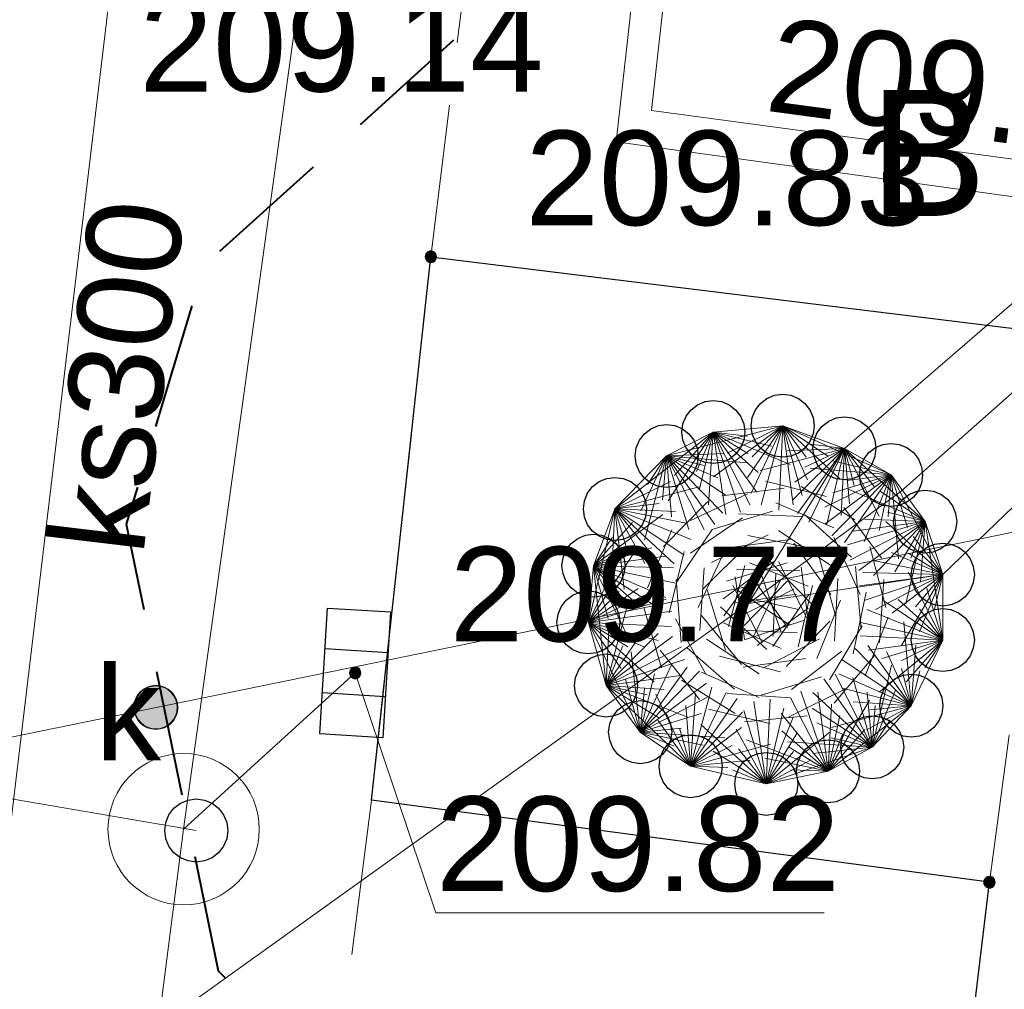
# Model space of a CAD drawing. Header units: metres. Extents: x 7419414 to 7419803, y 5549484 to 5549731.
# Tile 56 of 102: x 7419586 to 7419594, y 5549562 to 5549570. Entities that reach past the tile are written whole.
import ezdxf
from ezdxf.enums import TextEntityAlignment as Align

# ---------------------------------------------------------------- set-up
doc = ezdxf.new("R2010")
doc.units = ezdxf.units.M
doc.header["$MEASUREMENT"] = 0
doc.layers.get('0').update_dxf_attribs({"color": 250})
for name, color, linetype, lineweight in [('EGUG_O', 96, 'Continuous', 13), ('GUPPRZ_O', 7, 'Continuous', 13), ('LINIE ROZGRANICZAJĄCE MPZP', 212, 'Continuous', 0), ('OTKC', 7, 'Continuous', 13), ('OTKJ', 7, 'Continuous', 13), ('OTKK', 7, 'Continuous', 30), ('OTRS_O', 7, 'Continuous', 13), ('SUCP', 212, 'Continuous', 13), ('SUEP', 1, 'Continuous', 13), ('SUKP', 36, 'Continuous', 13), ('SUKP_O', 36, 'Continuous', 13), ('SUPK', 7, 'Continuous', 13), ('SUPP', 7, 'Continuous', 13), ('SUPW_O', 7, 'Continuous', 13), ('sutp', 250, 'Continuous', 0)]:
    doc.layers.add(name, color=color, linetype=linetype, lineweight=lineweight)
doc.styles.add('Arial', font='arial.ttf')

msp = doc.modelspace()

# ---------------------------------------------------------------- hatches: boundary and pattern name
at = {"linetype": 'Continuous'}
for points in [[(7419589.25, 5549567.725), (7419589.2384, 5549567.7265), (7419589.2275, 5549567.731), (7419589.2182, 5549567.7382), (7419589.211, 5549567.7475), (7419589.2065, 5549567.7584), (7419589.205, 5549567.77), (7419589.2065, 5549567.7816), (7419589.211, 5549567.7925), (7419589.2182, 5549567.8018), (7419589.2275, 5549567.809), (7419589.2384, 5549567.8135), (7419589.25, 5549567.815), (7419589.2616, 5549567.8135), (7419589.2725, 5549567.809), (7419589.2818, 5549567.8018), (7419589.289, 5549567.7925), (7419589.2935, 5549567.7816), (7419589.295, 5549567.77), (7419589.2935, 5549567.7584), (7419589.289, 5549567.7475), (7419589.2818, 5549567.7382), (7419589.2725, 5549567.731), (7419589.2616, 5549567.7265)], [(7419588.65, 5549564.425), (7419588.6384, 5549564.4265), (7419588.6275, 5549564.431), (7419588.6182, 5549564.4382), (7419588.611, 5549564.4475), (7419588.6065, 5549564.4584), (7419588.605, 5549564.47), (7419588.6065, 5549564.4816), (7419588.611, 5549564.4925), (7419588.6182, 5549564.5018), (7419588.6275, 5549564.509), (7419588.6384, 5549564.5135), (7419588.65, 5549564.515), (7419588.6616, 5549564.5135), (7419588.6725, 5549564.509), (7419588.6818, 5549564.5018), (7419588.689, 5549564.4925), (7419588.6935, 5549564.4816), (7419588.695, 5549564.47), (7419588.6935, 5549564.4584), (7419588.689, 5549564.4475), (7419588.6818, 5549564.4382), (7419588.6725, 5549564.431), (7419588.6616, 5549564.4265)], [(7419593.68, 5549562.765), (7419593.6684, 5549562.7665), (7419593.6575, 5549562.771), (7419593.6482, 5549562.7782), (7419593.641, 5549562.7875), (7419593.6365, 5549562.7984), (7419593.635, 5549562.81), (7419593.6365, 5549562.8216), (7419593.641, 5549562.8325), (7419593.6482, 5549562.8418), (7419593.6575, 5549562.849), (7419593.6684, 5549562.8535), (7419593.68, 5549562.855), (7419593.6916, 5549562.8535), (7419593.7025, 5549562.849), (7419593.7118, 5549562.8418), (7419593.719, 5549562.8325), (7419593.7235, 5549562.8216), (7419593.725, 5549562.81), (7419593.7235, 5549562.7984), (7419593.719, 5549562.7875), (7419593.7118, 5549562.7782), (7419593.7025, 5549562.771), (7419593.6916, 5549562.7665)]]:
    msp.add_hatch(color=0, dxfattribs=at).paths.add_polyline_path(points)
at = {"layer": 'LINIE ROZGRANICZAJĄCE MPZP', "linetype": 'Continuous', "lineweight": 0}
h = msp.add_hatch(color=30, dxfattribs=at)
edge = h.paths.add_edge_path()
edge.add_arc((7419587.0694, 5549564.1965), 0.17, 0, 360)

# ---------------------------------------------------------------- linework, layer by layer
at = {"color": 0, "linetype": 'Continuous'}
for p, q in [((7419588.9104, 5549564.6292), (7419588.4113, 5549564.6602)), ((7419588.8887, 5549564.2798), (7419588.3896, 5549564.3108))]:
    msp.add_line(p, q, dxfattribs=at)
at = {"color": 0, "linetype": 'Continuous', "flags": 128}
for points in [[(7419589.205, 5549567.77), (7419589.2065, 5549567.7584), (7419589.211, 5549567.7475), (7419589.2182, 5549567.7382), (7419589.2275, 5549567.731), (7419589.2384, 5549567.7265), (7419589.25, 5549567.725), (7419589.2616, 5549567.7265), (7419589.2725, 5549567.731), (7419589.2818, 5549567.7382), (7419589.289, 5549567.7475), (7419589.2935, 5549567.7584), (7419589.295, 5549567.77), (7419589.2935, 5549567.7816), (7419589.289, 5549567.7925), (7419589.2818, 5549567.8018), (7419589.2725, 5549567.809), (7419589.2616, 5549567.8135), (7419589.25, 5549567.815), (7419589.2384, 5549567.8135), (7419589.2275, 5549567.809), (7419589.2182, 5549567.8018), (7419589.211, 5549567.7925), (7419589.2065, 5549567.7816), (7419589.205, 5549567.77)], [(7419592.04, 5549566.68), (7419592.1047, 5549566.6715), (7419592.165, 5549566.6465), (7419592.2168, 5549566.6068), (7419592.2565, 5549566.555), (7419592.2815, 5549566.4947), (7419592.29, 5549566.43), (7419592.2815, 5549566.3653), (7419592.2565, 5549566.305), (7419592.2168, 5549566.2532), (7419592.165, 5549566.2135), (7419592.1047, 5549566.1885), (7419592.04, 5549566.18), (7419591.9753, 5549566.1885), (7419591.915, 5549566.2135), (7419591.8632, 5549566.2532), (7419591.8235, 5549566.305), (7419591.7985, 5549566.3653), (7419591.79, 5549566.43), (7419591.7985, 5549566.4947), (7419591.8235, 5549566.555), (7419591.8632, 5549566.6068), (7419591.915, 5549566.6465), (7419591.9753, 5549566.6715), (7419592.04, 5549566.68)], [(7419591.49, 5549566.63), (7419591.5547, 5549566.6215), (7419591.615, 5549566.5965), (7419591.6668, 5549566.5568), (7419591.7065, 5549566.505), (7419591.7315, 5549566.4447), (7419591.74, 5549566.38), (7419591.7315, 5549566.3153), (7419591.7065, 5549566.255), (7419591.6668, 5549566.2032), (7419591.615, 5549566.1635), (7419591.5547, 5549566.1385), (7419591.49, 5549566.13), (7419591.4253, 5549566.1385), (7419591.365, 5549566.1635), (7419591.3132, 5549566.2032), (7419591.2735, 5549566.255), (7419591.2485, 5549566.3153), (7419591.24, 5549566.38), (7419591.2485, 5549566.4447), (7419591.2735, 5549566.505), (7419591.3132, 5549566.5568), (7419591.365, 5549566.5965), (7419591.4253, 5549566.6215), (7419591.49, 5549566.63)], [(7419592.53, 5549566.5), (7419592.5947, 5549566.4915), (7419592.655, 5549566.4665), (7419592.7068, 5549566.4268), (7419592.7465, 5549566.375), (7419592.7715, 5549566.3147), (7419592.78, 5549566.25), (7419592.7715, 5549566.1853), (7419592.7465, 5549566.125), (7419592.7068, 5549566.0732), (7419592.655, 5549566.0335), (7419592.5947, 5549566.0085), (7419592.53, 5549566), (7419592.4653, 5549566.0085), (7419592.405, 5549566.0335), (7419592.3532, 5549566.0732), (7419592.3135, 5549566.125), (7419592.2885, 5549566.1853), (7419592.28, 5549566.25), (7419592.2885, 5549566.3147), (7419592.3135, 5549566.375), (7419592.3532, 5549566.4268), (7419592.405, 5549566.4665), (7419592.4653, 5549566.4915), (7419592.53, 5549566.5)], [(7419591.12, 5549566.44), (7419591.1847, 5549566.4315), (7419591.245, 5549566.4065), (7419591.2968, 5549566.3668), (7419591.3365, 5549566.315), (7419591.3615, 5549566.2547), (7419591.37, 5549566.19), (7419591.3615, 5549566.1253), (7419591.3365, 5549566.065), (7419591.2968, 5549566.0132), (7419591.245, 5549565.9735), (7419591.1847, 5549565.9485), (7419591.12, 5549565.94), (7419591.0553, 5549565.9485), (7419590.995, 5549565.9735), (7419590.9432, 5549566.0132), (7419590.9035, 5549566.065), (7419590.8785, 5549566.1253), (7419590.87, 5549566.19), (7419590.8785, 5549566.2547), (7419590.9035, 5549566.315), (7419590.9432, 5549566.3668), (7419590.995, 5549566.4065), (7419591.0553, 5549566.4315), (7419591.12, 5549566.44)], [(7419592.9, 5549566.29), (7419592.9647, 5549566.2815), (7419593.025, 5549566.2565), (7419593.0768, 5549566.2168), (7419593.1165, 5549566.165), (7419593.1415, 5549566.1047), (7419593.15, 5549566.04), (7419593.1415, 5549565.9753), (7419593.1165, 5549565.915), (7419593.0768, 5549565.8632), (7419593.025, 5549565.8235), (7419592.9647, 5549565.7985), (7419592.9, 5549565.79), (7419592.8353, 5549565.7985), (7419592.775, 5549565.8235), (7419592.7232, 5549565.8632), (7419592.6835, 5549565.915), (7419592.6585, 5549565.9753), (7419592.65, 5549566.04), (7419592.6585, 5549566.1047), (7419592.6835, 5549566.165), (7419592.7232, 5549566.2168), (7419592.775, 5549566.2565), (7419592.8353, 5549566.2815), (7419592.9, 5549566.29)], [(7419590.71, 5549566.02), (7419590.7747, 5549566.0115), (7419590.835, 5549565.9865), (7419590.8868, 5549565.9468), (7419590.9265, 5549565.895), (7419590.9515, 5549565.8347), (7419590.96, 5549565.77), (7419590.9515, 5549565.7053), (7419590.9265, 5549565.645), (7419590.8868, 5549565.5932), (7419590.835, 5549565.5535), (7419590.7747, 5549565.5285), (7419590.71, 5549565.52), (7419590.6453, 5549565.5285), (7419590.585, 5549565.5535), (7419590.5332, 5549565.5932), (7419590.4935, 5549565.645), (7419590.4685, 5549565.7053), (7419590.46, 5549565.77), (7419590.4685, 5549565.8347), (7419590.4935, 5549565.895), (7419590.5332, 5549565.9468), (7419590.585, 5549565.9865), (7419590.6453, 5549566.0115), (7419590.71, 5549566.02)], [(7419593.17, 5549565.92), (7419593.2347, 5549565.9115), (7419593.295, 5549565.8865), (7419593.3468, 5549565.8468), (7419593.3865, 5549565.795), (7419593.4115, 5549565.7347), (7419593.42, 5549565.67), (7419593.4115, 5549565.6053), (7419593.3865, 5549565.545), (7419593.3468, 5549565.4932), (7419593.295, 5549565.4535), (7419593.2347, 5549565.4285), (7419593.17, 5549565.42), (7419593.1053, 5549565.4285), (7419593.045, 5549565.4535), (7419592.9932, 5549565.4932), (7419592.9535, 5549565.545), (7419592.9285, 5549565.6053), (7419592.92, 5549565.67), (7419592.9285, 5549565.7347), (7419592.9535, 5549565.795), (7419592.9932, 5549565.8468), (7419593.045, 5549565.8865), (7419593.1053, 5549565.9115), (7419593.17, 5549565.92)], [(7419590.54, 5549565.57), (7419590.6047, 5549565.5615), (7419590.665, 5549565.5365), (7419590.7168, 5549565.4968), (7419590.7565, 5549565.445), (7419590.7815, 5549565.3847), (7419590.79, 5549565.32), (7419590.7815, 5549565.2553), (7419590.7565, 5549565.195), (7419590.7168, 5549565.1432), (7419590.665, 5549565.1035), (7419590.6047, 5549565.0785), (7419590.54, 5549565.07), (7419590.4753, 5549565.0785), (7419590.415, 5549565.1035), (7419590.3632, 5549565.1432), (7419590.3235, 5549565.195), (7419590.2985, 5549565.2553), (7419590.29, 5549565.32), (7419590.2985, 5549565.3847), (7419590.3235, 5549565.445), (7419590.3632, 5549565.4968), (7419590.415, 5549565.5365), (7419590.4753, 5549565.5615), (7419590.54, 5549565.57)], [(7419593.31, 5549565.5), (7419593.3747, 5549565.4915), (7419593.435, 5549565.4665), (7419593.4868, 5549565.4268), (7419593.5265, 5549565.375), (7419593.5515, 5549565.3147), (7419593.56, 5549565.25), (7419593.5515, 5549565.1853), (7419593.5265, 5549565.125), (7419593.4868, 5549565.0732), (7419593.435, 5549565.0335), (7419593.3747, 5549565.0085), (7419593.31, 5549565), (7419593.2453, 5549565.0085), (7419593.185, 5549565.0335), (7419593.1332, 5549565.0732), (7419593.0935, 5549565.125), (7419593.0685, 5549565.1853), (7419593.06, 5549565.25), (7419593.0685, 5549565.3147), (7419593.0935, 5549565.375), (7419593.1332, 5549565.4268), (7419593.185, 5549565.4665), (7419593.2453, 5549565.4915), (7419593.31, 5549565.5)], [(7419590.5, 5549565.12), (7419590.5647, 5549565.1115), (7419590.625, 5549565.0865), (7419590.6768, 5549565.0468), (7419590.7165, 5549564.995), (7419590.7415, 5549564.9347), (7419590.75, 5549564.87), (7419590.7415, 5549564.8053), (7419590.7165, 5549564.745), (7419590.6768, 5549564.6932), (7419590.625, 5549564.6535), (7419590.5647, 5549564.6285), (7419590.5, 5549564.62), (7419590.4353, 5549564.6285), (7419590.375, 5549564.6535), (7419590.3232, 5549564.6932), (7419590.2835, 5549564.745), (7419590.2585, 5549564.8053), (7419590.25, 5549564.87), (7419590.2585, 5549564.9347), (7419590.2835, 5549564.995), (7419590.3232, 5549565.0468), (7419590.375, 5549565.0865), (7419590.4353, 5549565.1115), (7419590.5, 5549565.12)], [(7419588.9305, 5549564.9535), (7419588.8685, 5549563.9555), (7419588.3695, 5549563.9865), (7419588.4315, 5549564.9845), (7419588.9305, 5549564.9535)], [(7419593.31, 5549564.98), (7419593.3747, 5549564.9715), (7419593.435, 5549564.9465), (7419593.4868, 5549564.9068), (7419593.5265, 5549564.855), (7419593.5515, 5549564.7947), (7419593.56, 5549564.73), (7419593.5515, 5549564.6653), (7419593.5265, 5549564.605), (7419593.4868, 5549564.5532), (7419593.435, 5549564.5135), (7419593.3747, 5549564.4885), (7419593.31, 5549564.48), (7419593.2453, 5549564.4885), (7419593.185, 5549564.5135), (7419593.1332, 5549564.5532), (7419593.0935, 5549564.605), (7419593.0685, 5549564.6653), (7419593.06, 5549564.73), (7419593.0685, 5549564.7947), (7419593.0935, 5549564.855), (7419593.1332, 5549564.9068), (7419593.185, 5549564.9465), (7419593.2453, 5549564.9715), (7419593.31, 5549564.98)], [(7419590.64, 5549564.62), (7419590.7047, 5549564.6115), (7419590.765, 5549564.5865), (7419590.8168, 5549564.5468), (7419590.8565, 5549564.495), (7419590.8815, 5549564.4347), (7419590.89, 5549564.37), (7419590.8815, 5549564.3053), (7419590.8565, 5549564.245), (7419590.8168, 5549564.1932), (7419590.765, 5549564.1535), (7419590.7047, 5549564.1285), (7419590.64, 5549564.12), (7419590.5753, 5549564.1285), (7419590.515, 5549564.1535), (7419590.4632, 5549564.1932), (7419590.4235, 5549564.245), (7419590.3985, 5549564.3053), (7419590.39, 5549564.37), (7419590.3985, 5549564.4347), (7419590.4235, 5549564.495), (7419590.4632, 5549564.5468), (7419590.515, 5549564.5865), (7419590.5753, 5549564.6115), (7419590.64, 5549564.62)], [(7419588.605, 5549564.47), (7419588.6065, 5549564.4584), (7419588.611, 5549564.4475), (7419588.6182, 5549564.4382), (7419588.6275, 5549564.431), (7419588.6384, 5549564.4265), (7419588.65, 5549564.425), (7419588.6616, 5549564.4265), (7419588.6725, 5549564.431), (7419588.6818, 5549564.4382), (7419588.689, 5549564.4475), (7419588.6935, 5549564.4584), (7419588.695, 5549564.47), (7419588.6935, 5549564.4816), (7419588.689, 5549564.4925), (7419588.6818, 5549564.5018), (7419588.6725, 5549564.509), (7419588.6616, 5549564.5135), (7419588.65, 5549564.515), (7419588.6384, 5549564.5135), (7419588.6275, 5549564.509), (7419588.6182, 5549564.5018), (7419588.611, 5549564.4925), (7419588.6065, 5549564.4816), (7419588.605, 5549564.47)], [(7419593.06, 5549564.46), (7419593.1247, 5549564.4515), (7419593.185, 5549564.4265), (7419593.2368, 5549564.3868), (7419593.2765, 5549564.335), (7419593.3015, 5549564.2747), (7419593.31, 5549564.21), (7419593.3015, 5549564.1453), (7419593.2765, 5549564.085), (7419593.2368, 5549564.0332), (7419593.185, 5549563.9935), (7419593.1247, 5549563.9685), (7419593.06, 5549563.96), (7419592.9953, 5549563.9685), (7419592.935, 5549563.9935), (7419592.8832, 5549564.0332), (7419592.8435, 5549564.085), (7419592.8185, 5549564.1453), (7419592.81, 5549564.21), (7419592.8185, 5549564.2747), (7419592.8435, 5549564.335), (7419592.8832, 5549564.3868), (7419592.935, 5549564.4265), (7419592.9953, 5549564.4515), (7419593.06, 5549564.46)], [(7419590.91, 5549564.25), (7419590.9747, 5549564.2415), (7419591.035, 5549564.2165), (7419591.0868, 5549564.1768), (7419591.1265, 5549564.125), (7419591.1515, 5549564.0647), (7419591.16, 5549564), (7419591.1515, 5549563.9353), (7419591.1265, 5549563.875), (7419591.0868, 5549563.8232), (7419591.035, 5549563.7835), (7419590.9747, 5549563.7585), (7419590.91, 5549563.75), (7419590.8453, 5549563.7585), (7419590.785, 5549563.7835), (7419590.7332, 5549563.8232), (7419590.6935, 5549563.875), (7419590.6685, 5549563.9353), (7419590.66, 5549564), (7419590.6685, 5549564.0647), (7419590.6935, 5549564.125), (7419590.7332, 5549564.1768), (7419590.785, 5549564.2165), (7419590.8453, 5549564.2415), (7419590.91, 5549564.25)], [(7419592.75, 5549564.13), (7419592.8147, 5549564.1215), (7419592.875, 5549564.0965), (7419592.9268, 5549564.0568), (7419592.9665, 5549564.005), (7419592.9915, 5549563.9447), (7419593, 5549563.88), (7419592.9915, 5549563.8153), (7419592.9665, 5549563.755), (7419592.9268, 5549563.7032), (7419592.875, 5549563.6635), (7419592.8147, 5549563.6385), (7419592.75, 5549563.63), (7419592.6853, 5549563.6385), (7419592.625, 5549563.6635), (7419592.5732, 5549563.7032), (7419592.5335, 5549563.755), (7419592.5085, 5549563.8153), (7419592.5, 5549563.88), (7419592.5085, 5549563.9447), (7419592.5335, 5549564.005), (7419592.5732, 5549564.0568), (7419592.625, 5549564.0965), (7419592.6853, 5549564.1215), (7419592.75, 5549564.13)], [(7419591.31, 5549563.98), (7419591.3747, 5549563.9715), (7419591.435, 5549563.9465), (7419591.4868, 5549563.9068), (7419591.5265, 5549563.855), (7419591.5515, 5549563.7947), (7419591.56, 5549563.73), (7419591.5515, 5549563.6653), (7419591.5265, 5549563.605), (7419591.4868, 5549563.5532), (7419591.435, 5549563.5135), (7419591.3747, 5549563.4885), (7419591.31, 5549563.48), (7419591.2453, 5549563.4885), (7419591.185, 5549563.5135), (7419591.1332, 5549563.5532), (7419591.0935, 5549563.605), (7419591.0685, 5549563.6653), (7419591.06, 5549563.73), (7419591.0685, 5549563.7947), (7419591.0935, 5549563.855), (7419591.1332, 5549563.9068), (7419591.185, 5549563.9465), (7419591.2453, 5549563.9715), (7419591.31, 5549563.98)], [(7419592.4, 5549563.94), (7419592.4647, 5549563.9315), (7419592.525, 5549563.9065), (7419592.5768, 5549563.8668), (7419592.6165, 5549563.815), (7419592.6415, 5549563.7547), (7419592.65, 5549563.69), (7419592.6415, 5549563.6253), (7419592.6165, 5549563.565), (7419592.5768, 5549563.5132), (7419592.525, 5549563.4735), (7419592.4647, 5549563.4485), (7419592.4, 5549563.44), (7419592.3353, 5549563.4485), (7419592.275, 5549563.4735), (7419592.2232, 5549563.5132), (7419592.1835, 5549563.565), (7419592.1585, 5549563.6253), (7419592.15, 5549563.69), (7419592.1585, 5549563.7547), (7419592.1835, 5549563.815), (7419592.2232, 5549563.8668), (7419592.275, 5549563.9065), (7419592.3353, 5549563.9315), (7419592.4, 5549563.94)], [(7419591.91, 5549563.84), (7419591.9747, 5549563.8315), (7419592.035, 5549563.8065), (7419592.0868, 5549563.7668), (7419592.1265, 5549563.715), (7419592.1515, 5549563.6547), (7419592.16, 5549563.59), (7419592.1515, 5549563.5253), (7419592.1265, 5549563.465), (7419592.0868, 5549563.4132), (7419592.035, 5549563.3735), (7419591.9747, 5549563.3485), (7419591.91, 5549563.34), (7419591.8453, 5549563.3485), (7419591.785, 5549563.3735), (7419591.7332, 5549563.4132), (7419591.6935, 5549563.465), (7419591.6685, 5549563.5253), (7419591.66, 5549563.59), (7419591.6685, 5549563.6547), (7419591.6935, 5549563.715), (7419591.7332, 5549563.7668), (7419591.785, 5549563.8065), (7419591.8453, 5549563.8315), (7419591.91, 5549563.84)], [(7419587.39, 5549563.47), (7419587.4547, 5549563.4615), (7419587.515, 5549563.4365), (7419587.5668, 5549563.3968), (7419587.6065, 5549563.345), (7419587.6315, 5549563.2847), (7419587.64, 5549563.22), (7419587.6315, 5549563.1553), (7419587.6065, 5549563.095), (7419587.5668, 5549563.0432), (7419587.515, 5549563.0035), (7419587.4547, 5549562.9785), (7419587.39, 5549562.97), (7419587.3253, 5549562.9785), (7419587.265, 5549563.0035), (7419587.2132, 5549563.0432), (7419587.1735, 5549563.095), (7419587.1485, 5549563.1553), (7419587.14, 5549563.22), (7419587.1485, 5549563.2847), (7419587.1735, 5549563.345), (7419587.2132, 5549563.3968), (7419587.265, 5549563.4365), (7419587.3253, 5549563.4615), (7419587.39, 5549563.47)], [(7419593.635, 5549562.81), (7419593.6365, 5549562.7984), (7419593.641, 5549562.7875), (7419593.6482, 5549562.7782), (7419593.6575, 5549562.771), (7419593.6684, 5549562.7665), (7419593.68, 5549562.765), (7419593.6916, 5549562.7665), (7419593.7025, 5549562.771), (7419593.7118, 5549562.7782), (7419593.719, 5549562.7875), (7419593.7235, 5549562.7984), (7419593.725, 5549562.81), (7419593.7235, 5549562.8216), (7419593.719, 5549562.8325), (7419593.7118, 5549562.8418), (7419593.7025, 5549562.849), (7419593.6916, 5549562.8535), (7419593.68, 5549562.855), (7419593.6684, 5549562.8535), (7419593.6575, 5549562.849), (7419593.6482, 5549562.8418), (7419593.641, 5549562.8325), (7419593.6365, 5549562.8216), (7419593.635, 5549562.81)]]:
    msp.add_lwpolyline(points, close=True, dxfattribs=at)
at = {"layer": 'GUPPRZ_O', "color": 36, "linetype": 'Continuous', "lineweight": 13, "flags": 128}
for points in [[(7419588.65, 5549564.47), (7419589.29, 5549562.5675), (7419592.37, 5549562.5675)], [(7419587.39, 5549563.22), (7419585.07, 5549563.6158), (7419581.99, 5549563.6158)]]:
    msp.add_lwpolyline(points, dxfattribs=at)
at = {"layer": 'LINIE ROZGRANICZAJĄCE MPZP', "color": 30, "linetype": 'Continuous', "lineweight": 40}
for p, q in [((7419589.4308, 5549569.4866), (7419588.6884, 5549568.8166)), ((7419588.3172, 5549568.4816), (7419587.5749, 5549567.8116)), ((7419587.3555, 5549567.3804), (7419587.0671, 5549566.4229)), ((7419587.0746, 5549564.4818), (7419587.2766, 5549563.5024))]:
    msp.add_line(p, q, dxfattribs=at)
at = {"layer": 'LINIE ROZGRANICZAJĄCE MPZP', "color": 30, "linetype": 'Continuous', "lineweight": 0, "flags": 128}
msp.add_lwpolyline([(7419456.9213, 5549567.8035), (7419556.904, 5549558.0247), (7419612.569, 5549569.4137)], dxfattribs=at)
at = {"layer": 'LINIE ROZGRANICZAJĄCE MPZP', "color": 30, "linetype": 'Continuous', "lineweight": 40, "flags": 128}
for points in [[(7419586.9229, 5549565.9441), (7419586.834, 5549565.6488), (7419586.9736, 5549564.9715)], [(7419587.3775, 5549563.0127), (7419587.5642, 5549562.1074), (7419587.6173, 5549562.0535)]]:
    msp.add_lwpolyline(points, dxfattribs=at)
at = {"layer": 'LINIE ROZGRANICZAJĄCE MPZP', "color": 30, "linetype": 'Continuous', "lineweight": 0}
for radius in [0.175, 0.17]:
    msp.add_circle((7419587.0694, 5549564.1965), radius, dxfattribs=at)
at = {"layer": 'OTKC', "color": 250, "linetype": 'Continuous', "lineweight": 13}
for p, q in [((7419593.68, 5549562.81), (7419593.8367, 5549563.9772)), ((7419593.5636, 5549561.8421), (7419593.68, 5549562.81))]:
    msp.add_line(p, q, dxfattribs=at)
at = {"layer": 'OTKJ', "color": 250, "linetype": 'Continuous', "lineweight": 13}
for p, q in [((7419589.6443, 5549570.9569), (7419589.4601, 5549569.4682)), ((7419589.3987, 5549568.972), (7419589.25, 5549567.77)), ((7419589.25, 5549567.77), (7419589.1505, 5549566.8576)), ((7419589.0963, 5549566.3606), (7419588.9337, 5549564.8694)), ((7419588.8795, 5549564.3724), (7419588.78, 5549563.46)), ((7419588.78, 5549563.46), (7419588.6242, 5549562.237))]:
    msp.add_line(p, q, dxfattribs=at)
at = {"layer": 'OTKK', "color": 250, "linetype": 'Continuous', "lineweight": 30, "flags": 128}
msp.add_lwpolyline([(7419587.9, 5549556.55), (7419592.85, 5549555.91), (7419593.68, 5549562.81), (7419588.78, 5549563.46), (7419589.25, 5549567.77), (7419594.22, 5549567.16), (7419595.04, 5549574.08), (7419590.1, 5549574.64), (7419590.22, 5549575.71), (7419590.3, 5549576.35), (7419593.78, 5549575.34)], dxfattribs=at)
at = {"layer": 'SUCP', "color": 212, "linetype": 'Continuous', "lineweight": 13, "flags": 128}
for points in [[(7419591.54, 5549575.45), (7419591.52, 5549575.26), (7419591.42, 5549574.51), (7419591.2, 5549572.83), (7419591.11, 5549572.15), (7419591.05, 5549571.64), (7419590.72, 5549568.68), (7419599.83, 5549567.42), (7419610.91, 5549566.23)], [(7419591.77, 5549574.99), (7419591.73, 5549574.81), (7419591.64, 5549574.06), (7419591.44, 5549572.79), (7419591.33, 5549572.12), (7419591.29, 5549571.53), (7419591, 5549568.93), (7419599.84, 5549567.74), (7419610.96, 5549566.6)]]:
    msp.add_lwpolyline(points, dxfattribs=at)
at = {"layer": 'SUEP', "color": 1, "linetype": 'Continuous', "lineweight": 13, "flags": 128}
for points in [[(7419591.77, 5549565.02), (7419593.31, 5549565.25), (7419600.01, 5549571.7), (7419600.74, 5549575.09), (7419599.38, 5549578.42), (7419595.61, 5549581.22), (7419588.84, 5549585.09), (7419587.22, 5549586.12), (7419586.89, 5549587.47), (7419587.16, 5549593.51), (7419587.53, 5549596.81), (7419588.98, 5549610.91), (7419591, 5549626.85)], [(7419591.77, 5549565.02), (7419592.53, 5549566.25), (7419599.62, 5549572.38), (7419600.31, 5549575.11), (7419598.81, 5549578.08), (7419595.41, 5549580.44), (7419588.45, 5549584.45), (7419586.5, 5549585.75), (7419586.12, 5549587.44), (7419586.38, 5549593.39), (7419586.83, 5549596.8), (7419588.33, 5549611.33)], [(7419498.7547, 5549498.3872), (7419590.72, 5549564.27), (7419591.77, 5549565.02)]]:
    msp.add_lwpolyline(points, dxfattribs=at)
at = {"layer": 'SUKP', "color": 36, "linetype": 'Continuous', "lineweight": 13}
for p, q in [((7419589.34, 5549578.04), (7419587.29, 5549563.23)), ((7419587.29, 5549563.23), (7419588.65, 5549564.47)), ((7419587.29, 5549563.23), (7419584.94, 5549545.04))]:
    msp.add_line(p, q, dxfattribs=at)
at = {"layer": 'SUKP', "color": 36, "linetype": 'Continuous', "lineweight": 13, "flags": 128}
msp.add_lwpolyline([(7419589.55, 5549593.48), (7419587.56, 5549577.03), (7419584.9, 5549554.76)], dxfattribs=at)
at = {"layer": 'SUPK', "color": 36, "linetype": 'Continuous', "lineweight": 13, "flags": 128}
msp.add_lwpolyline([(7419587.29, 5549562.63, -1), (7419587.29, 5549563.83, -1), (7419587.29, 5549562.63)], format="xyb", dxfattribs=at)
at = {"layer": 'SUPP', "color": 250, "linetype": 'Continuous', "lineweight": 13}
for p, q in [((7419591.12, 5549566.19), (7419592.04, 5549566.43)), ((7419591.49, 5549566.38), (7419592.04, 5549566.43)), ((7419591.491, 5549566.0237), (7419592.04, 5549566.43)), ((7419591.5989, 5549566.2111), (7419592.04, 5549566.43)), ((7419592.04, 5549566.43), (7419591.7616, 5549566.0203)), ((7419592.04, 5549566.43), (7419591.7912, 5549565.8951)), ((7419591.7969, 5549566.1837), (7419592.04, 5549566.43)), ((7419592.04, 5549566.43), (7419591.8707, 5549565.804)), ((7419592.04, 5549566.43), (7419592.0093, 5549565.7592)), ((7419592.04, 5549566.43), (7419592.53, 5549566.25)), ((7419592.04, 5549566.43), (7419592.9, 5549566.04)), ((7419592.04, 5549566.43), (7419592.3976, 5549566.1895)), ((7419592.04, 5549566.43), (7419592.4919, 5549566.0102)), ((7419592.04, 5549566.43), (7419592.2261, 5549566.1808)), ((7419592.04, 5549566.43), (7419592.2369, 5549566.0015)), ((7419592.04, 5549566.43), (7419592.1938, 5549565.8775)), ((7419592.04, 5549566.43), (7419592.1223, 5549565.8036)), ((7419590.71, 5549565.77), (7419591.49, 5549566.38)), ((7419591.12, 5549566.19), (7419591.49, 5549566.38)), ((7419591.1321, 5549565.8341), (7419591.49, 5549566.38)), ((7419591.1819, 5549566.0362), (7419591.49, 5549566.38)), ((7419591.49, 5549566.38), (7419591.3571, 5549566.0658)), ((7419591.49, 5549566.38), (7419591.3776, 5549565.9187)), ((7419591.49, 5549566.38), (7419591.4508, 5549565.8033)), ((7419591.49, 5549566.38), (7419591.7619, 5549566.346)), ((7419591.49, 5549566.38), (7419591.952, 5549566.2686)), ((7419591.49, 5549566.38), (7419592.0997, 5549566.1223)), ((7419591.49, 5549566.38), (7419591.7628, 5549566.2106)), ((7419591.49, 5549566.38), (7419591.8444, 5549566.0587)), ((7419591.49, 5549566.38), (7419591.8354, 5549565.9026)), ((7419591.49, 5549566.38), (7419591.7824, 5549565.7997)), ((7419591.49, 5549566.38), (7419591.7047, 5549565.7454)), ((7419591.49, 5549566.38), (7419591.5884, 5549565.7266)), ((7419591.8617, 5549566.0738), (7419592.53, 5549566.25)), ((7419592.0748, 5549566.2306), (7419592.53, 5549566.25)), ((7419592.53, 5549566.25), (7419592.1167, 5549565.8389)), ((7419592.1353, 5549565.9816), (7419592.53, 5549566.25)), ((7419592.53, 5549566.25), (7419592.1582, 5549565.7337)), ((7419592.2145, 5549566.1025), (7419592.53, 5549566.25)), ((7419592.53, 5549566.25), (7419592.2468, 5549565.6651)), ((7419592.2581, 5549566.284), (7419592.53, 5549566.25)), ((7419592.53, 5549566.25), (7419592.3902, 5549565.6504)), ((7419592.53, 5549566.25), (7419592.503, 5549565.719)), ((7419592.53, 5549566.25), (7419592.9, 5549566.04)), ((7419592.53, 5549566.25), (7419593.17, 5549565.67)), ((7419592.53, 5549566.25), (7419592.7662, 5549565.9471)), ((7419592.53, 5549566.25), (7419592.8059, 5549565.7124)), ((7419592.53, 5549566.25), (7419592.6064, 5549565.9559)), ((7419592.53, 5549566.25), (7419592.5707, 5549565.8118)), ((7419590.71, 5549565.77), (7419591.12, 5549566.19)), ((7419590.9163, 5549565.7563), (7419591.12, 5549566.19)), ((7419591.12, 5549566.19), (7419590.9438, 5549565.5217)), ((7419590.9687, 5549565.963), (7419591.12, 5549566.19)), ((7419591.12, 5549566.19), (7419591.0866, 5549565.8416)), ((7419591.12, 5549566.19), (7419591.5752, 5549566.2094)), ((7419591.12, 5549566.19), (7419591.7609, 5549566.136)), ((7419591.12, 5549566.19), (7419591.418, 5549566.1144)), ((7419591.12, 5549566.19), (7419591.5258, 5549566.0158)), ((7419591.12, 5549566.19), (7419591.591, 5549565.876)), ((7419591.12, 5549566.19), (7419591.5651, 5549565.7357)), ((7419591.12, 5549566.19), (7419591.5026, 5549565.6478)), ((7419591.12, 5549566.19), (7419591.4182, 5549565.6076)), ((7419591.12, 5549566.19), (7419591.297, 5549565.6076)), ((7419591.12, 5549566.19), (7419591.1572, 5549565.7078)), ((7419592.2591, 5549566.094), (7419592.9, 5549566.04)), ((7419592.438, 5549566.1514), (7419592.9, 5549566.04)), ((7419592.9, 5549566.04), (7419592.3732, 5549565.6507)), ((7419592.3742, 5549565.7837), (7419592.9, 5549566.04)), ((7419592.9, 5549566.04), (7419592.4287, 5549565.5569)), ((7419592.4374, 5549565.8989), (7419592.9, 5549566.04)), ((7419592.9, 5549566.04), (7419592.5302, 5549565.5028)), ((7419592.5494, 5549565.9968), (7419592.9, 5549566.04)), ((7419592.9, 5549566.04), (7419592.686, 5549565.5104)), ((7419592.9, 5549566.04), (7419592.8061, 5549565.5986)), ((7419592.9, 5549566.04), (7419592.877, 5549565.7082)), ((7419592.9, 5549566.04), (7419593.17, 5549565.67)), ((7419592.9, 5549566.04), (7419593.31, 5549565.25)), ((7419592.9, 5549566.04), (7419593.0303, 5549565.6236)), ((7419592.9, 5549566.04), (7419592.9582, 5549565.374)), ((7419590.71, 5549565.77), (7419591.1511, 5549565.9889)), ((7419590.71, 5549565.77), (7419591.3783, 5549565.9462)), ((7419591.5569, 5549565.8744), (7419592.0531, 5549565.9356)), ((7419591.9027, 5549565.9915), (7419592.3873, 5549565.8685)), ((7419592.1876, 5549565.9469), (7419592.6124, 5549565.6831)), ((7419591.3085, 5549565.6792), (7419591.7615, 5549565.8908)), ((7419592.5603, 5549565.9277), (7419593.17, 5549565.67)), ((7419592.8124, 5549565.9105), (7419593.17, 5549565.67)), ((7419590.71, 5549565.77), (7419591.0606, 5549565.8132)), ((7419591.0944, 5549565.4721), (7419591.4456, 5549565.8279)), ((7419591.9853, 5549565.8186), (7419592.4447, 5549565.6214)), ((7419592.5254, 5549565.7803), (7419592.8246, 5549565.3797)), ((7419590.5, 5549564.87), (7419590.71, 5549565.77)), ((7419590.54, 5549565.32), (7419590.71, 5549565.77)), ((7419590.54, 5549565.32), (7419591.089, 5549565.7263)), ((7419590.71, 5549565.77), (7419590.6875, 5549565.3197)), ((7419590.71, 5549565.77), (7419591.1906, 5549565.7505)), ((7419590.71, 5549565.77), (7419591.2746, 5549565.6571)), ((7419590.71, 5549565.77), (7419591.3136, 5549565.5285)), ((7419590.71, 5549565.77), (7419591.2601, 5549565.4048)), ((7419590.71, 5549565.77), (7419591.1798, 5549565.3347)), ((7419590.71, 5549565.77), (7419591.0821, 5549565.3121)), ((7419590.71, 5549565.77), (7419590.9483, 5549565.337)), ((7419590.71, 5549565.77), (7419590.7984, 5549565.4695)), ((7419590.71, 5549565.77), (7419590.7819, 5549565.1334)), ((7419591.3082, 5549565.4195), (7419591.7218, 5549565.7005)), ((7419591.4809, 5549565.607), (7419591.9591, 5549565.753)), ((7419591.6902, 5549565.7302), (7419592.1898, 5549565.7098)), ((7419592.2148, 5549565.7229), (7419592.5852, 5549565.3871)), ((7419592.872, 5549565.7456), (7419593.17, 5549565.67)), ((7419590.54, 5549565.32), (7419590.8481, 5549565.6638)), ((7419592.5534, 5549565.4853), (7419593.17, 5549565.67)), ((7419593.17, 5549565.67), (7419592.5721, 5549565.3628)), ((7419592.5984, 5549565.5939), (7419593.17, 5549565.67)), ((7419593.17, 5549565.67), (7419592.6432, 5549565.2807)), ((7419592.6894, 5549565.6895), (7419593.17, 5549565.67)), ((7419593.17, 5549565.67), (7419592.7591, 5549565.2414)), ((7419592.8581, 5549565.6698), (7419593.31, 5549565.25)), ((7419593.17, 5549565.67), (7419592.9286, 5549565.2715)), ((7419593.17, 5549565.67), (7419593.0171, 5549565.0184)), ((7419593.17, 5549565.67), (7419593.0568, 5549565.379)), ((7419593.17, 5549565.67), (7419593.1338, 5549565.1893)), ((7419593.17, 5549565.67), (7419593.31, 5549565.25)), ((7419593.17, 5549565.67), (7419593.31, 5549564.73)), ((7419590.54, 5549565.32), (7419590.6913, 5549565.547)), ((7419591.1624, 5549565.6053), (7419590.9676, 5549565.1447)), ((7419591.4805, 5549565.6068), (7419591.1995, 5549565.1932)), ((7419591.4753, 5549565.3454), (7419591.9247, 5549565.5646)), ((7419591.7649, 5549565.559), (7419592.2551, 5549565.461)), ((7419592.007, 5549565.5987), (7419592.423, 5549565.3213)), ((7419592.4456, 5549565.5472), (7419592.6544, 5549565.0928)), ((7419593.0738, 5549565.5529), (7419593.31, 5549565.25)), ((7419590.54, 5549565.32), (7419590.8555, 5549565.4675)), ((7419591.7622, 5549565.4863), (7419591.4078, 5549565.1337)), ((7419591.6072, 5549565.462), (7419592.1028, 5549565.528)), ((7419592.1285, 5549565.4975), (7419592.4215, 5549565.0925)), ((7419592.7321, 5549565.472), (7419592.8579, 5549564.988)), ((7419590.5, 5549564.87), (7419590.8579, 5549565.4159)), ((7419590.54, 5549565.32), (7419591.0026, 5549565.4611)), ((7419590.54, 5549565.32), (7419591.1116, 5549565.3961)), ((7419591.2592, 5549565.4329), (7419591.1408, 5549564.9471)), ((7419591.5804, 5549565.4417), (7419591.3696, 5549564.9883)), ((7419592.3279, 5549565.3958), (7419592.4621, 5549564.9142)), ((7419592.9042, 5549565.4242), (7419593.31, 5549565.25)), ((7419593.0372, 5549565.4194), (7419593.31, 5549565.25)), ((7419590.5, 5549564.87), (7419590.54, 5549565.32)), ((7419590.54, 5549565.32), (7419591.1752, 5549565.3039)), ((7419590.54, 5549565.32), (7419591.1915, 5549565.1812)), ((7419590.54, 5549565.32), (7419591.1136, 5549565.0673)), ((7419590.54, 5549565.32), (7419591.0166, 5549565.0094)), ((7419590.54, 5549565.32), (7419590.9059, 5549564.9993)), ((7419590.54, 5549565.32), (7419590.7594, 5549565.043)), ((7419590.54, 5549565.32), (7419590.816, 5549564.75)), ((7419590.54, 5549565.32), (7419590.6575, 5549564.9007)), ((7419590.54, 5549565.32), (7419590.64, 5549564.37)), ((7419591.0389, 5549565.3439), (7419590.9911, 5549564.8461)), ((7419591.9711, 5549565.3536), (7419591.5689, 5549565.0564)), ((7419591.8661, 5549565.3279), (7419591.5739, 5549564.9221)), ((7419591.5955, 5549565.1982), (7419592.0745, 5549565.3418)), ((7419591.7402, 5549565.3213), (7419591.6098, 5549564.8387)), ((7419591.7779, 5549565.3428), (7419592.2421, 5549565.1572)), ((7419591.915, 5549565.3786), (7419592.265, 5549565.0214)), ((7419592.0075, 5549565.3532), (7419592.2325, 5549564.9068)), ((7419592.6169, 5549565.3139), (7419592.6631, 5549564.8161)), ((7419592.7454, 5549565.3629), (7419593.31, 5549565.25)), ((7419590.5, 5549564.87), (7419590.7037, 5549565.3037)), ((7419591.4169, 5549565.3044), (7419591.3831, 5549564.8056)), ((7419591.6628, 5549565.2322), (7419591.7372, 5549564.7378)), ((7419591.6751, 5549565.2913), (7419592.1749, 5549565.2787)), ((7419591.7909, 5549565.2393), (7419592.0791, 5549564.8307)), ((7419591.8649, 5549565.2718), (7419592.0251, 5549564.7982)), ((7419591.9864, 5549565.2597), (7419591.9636, 5549564.7603)), ((7419592.1874, 5549565.3079), (7419592.2526, 5549564.8121)), ((7419592.6482, 5549565.1605), (7419593.31, 5549565.25)), ((7419592.6748, 5549565.2661), (7419593.31, 5549565.25)), ((7419593.31, 5549565.25), (7419592.6873, 5549565.0448)), ((7419593.31, 5549565.25), (7419592.7752, 5549564.9715)), ((7419593.31, 5549565.25), (7419592.9071, 5549564.9438)), ((7419593.31, 5549565.25), (7419592.981, 5549564.6859)), ((7419593.0341, 5549565.2676), (7419593.31, 5549564.73)), ((7419593.31, 5549565.25), (7419593.0935, 5549564.9933)), ((7419593.31, 5549565.25), (7419593.1246, 5549564.7964)), ((7419593.31, 5549565.25), (7419593.2434, 5549564.9731)), ((7419593.31, 5549565.25), (7419593.31, 5549564.73)), ((7419591.1957, 5549565.2093), (7419591.2343, 5549564.7107)), ((7419591.6461, 5549565.1625), (7419591.8739, 5549564.7175)), ((7419592.0796, 5549565.199), (7419591.7304, 5549564.841)), ((7419592.0289, 5549565.215), (7419591.8111, 5549564.765)), ((7419592.2767, 5549565.1635), (7419592.1633, 5549564.6765)), ((7419592.4777, 5549565.2197), (7419592.4523, 5549564.7203)), ((7419592.8423, 5549565.2094), (7419592.8077, 5549564.7106)), ((7419590.5, 5549564.87), (7419590.8947, 5549565.1384)), ((7419590.5, 5549564.87), (7419591.0258, 5549565.1263)), ((7419590.5, 5549564.87), (7419590.7431, 5549565.1163)), ((7419591.4423, 5549565.1292), (7419591.5877, 5549564.6508)), ((7419591.6573, 5549565.0265), (7419592.1527, 5549565.0935)), ((7419591.6767, 5549565.1283), (7419592.0933, 5549564.8517)), ((7419591.6805, 5549565.0771), (7419592.1695, 5549564.9729)), ((7419592.1274, 5549565.1343), (7419591.6826, 5549564.9057)), ((7419592.2467, 5549565.0909), (7419591.9633, 5549564.6791)), ((7419592.702, 5549565.1095), (7419592.598, 5549564.6205)), ((7419593.1797, 5549565.1464), (7419593.31, 5549564.73)), ((7419590.5, 5549564.87), (7419591.1166, 5549565.0547)), ((7419590.8162, 5549565.0383), (7419590.64, 5549564.37)), ((7419592.4987, 5549565.0468), (7419592.3113, 5549564.5832)), ((7419592.839, 5549565.044), (7419593.31, 5549564.73)), ((7419592.9556, 5549565.0513), (7419593.31, 5549564.73)), ((7419590.5, 5549564.87), (7419591.1618, 5549564.9595)), ((7419590.9395, 5549564.9898), (7419591.0805, 5549564.5102)), ((7419591.3974, 5549564.924), (7419591.7126, 5549564.536)), ((7419591.5466, 5549564.9949), (7419591.9134, 5549564.6551)), ((7419592.2411, 5549564.9836), (7419591.8389, 5549564.6864)), ((7419592.7064, 5549564.9715), (7419593.31, 5549564.73)), ((7419593.1239, 5549564.9792), (7419593.31, 5549564.73)), ((7419590.5, 5549564.87), (7419591.1559, 5549564.8373)), ((7419590.5, 5549564.87), (7419591.0537, 5549564.7272)), ((7419590.5, 5549564.87), (7419590.9385, 5549564.6771)), ((7419590.5, 5549564.87), (7419590.8129, 5549564.6757)), ((7419590.5, 5549564.87), (7419591.0199, 5549564.398)), ((7419590.5, 5549564.87), (7419590.7602, 5549564.5038)), ((7419590.5, 5549564.87), (7419590.91, 5549564)), ((7419590.5, 5549564.87), (7419590.64, 5549564.37)), ((7419591.1894, 5549564.899), (7419591.4306, 5549564.461)), ((7419591.5712, 5549564.8658), (7419592.0288, 5549564.6642)), ((7419592.2124, 5549564.8883), (7419591.7376, 5549564.7317)), ((7419592.413, 5549564.8805), (7419592.067, 5549564.5195)), ((7419592.6695, 5549564.8438), (7419592.4105, 5549564.4162)), ((7419592.6585, 5549564.8688), (7419593.31, 5549564.73)), ((7419592.8756, 5549564.913), (7419592.6944, 5549564.447)), ((7419593.0018, 5549564.876), (7419593.06, 5549564.21)), ((7419590.6625, 5549564.8203), (7419590.64, 5549564.37)), ((7419591.0533, 5549564.7811), (7419590.64, 5549564.37)), ((7419590.9184, 5549564.7797), (7419590.64, 5549564.37)), ((7419591.6553, 5549564.8124), (7419592.1547, 5549564.7876)), ((7419592.6541, 5549564.7627), (7419593.31, 5549564.73)), ((7419591.1668, 5549564.7593), (7419590.64, 5549564.37)), ((7419590.7729, 5549564.6842), (7419590.64, 5549564.37)), ((7419591.4355, 5549564.7365), (7419591.8545, 5549564.4635)), ((7419592.3317, 5549564.7405), (7419591.8883, 5549564.5095)), ((7419592.7146, 5549564.6874), (7419593.06, 5549564.21)), ((7419593.31, 5549564.73), (7419592.7183, 5549564.6502)), ((7419593.31, 5549564.73), (7419592.8039, 5549564.3179)), ((7419593.31, 5549564.73), (7419592.8275, 5549564.5833)), ((7419593.31, 5549564.73), (7419592.9808, 5549564.5654)), ((7419593.31, 5549564.73), (7419593.0196, 5549564.3981)), ((7419593.31, 5549564.73), (7419593.06, 5549564.21)), ((7419593.0962, 5549564.6907), (7419593.06, 5549564.21)), ((7419593.31, 5549564.73), (7419593.1675, 5549564.5138)), ((7419591.2379, 5549564.6772), (7419590.64, 5549564.37)), ((7419590.8381, 5549564.6366), (7419590.91, 5549564)), ((7419591.0698, 5549564.651), (7419591.3802, 5549564.259)), ((7419591.282, 5549564.6698), (7419591.658, 5549564.3402)), ((7419592.509, 5549564.6413), (7419592.111, 5549564.3387)), ((7419592.7712, 5549564.6111), (7419592.4488, 5549564.2289)), ((7419592.6149, 5549564.6643), (7419593.06, 5549564.21)), ((7419592.8631, 5549564.6385), (7419593.06, 5549564.21)), ((7419591.2627, 5549564.5752), (7419590.64, 5549564.37)), ((7419591.1588, 5549564.5349), (7419590.91, 5549564)), ((7419591.5379, 5549564.6024), (7419592.0221, 5549564.4776)), ((7419592.2228, 5549564.5834), (7419591.7272, 5549564.5166)), ((7419592.5099, 5549564.5752), (7419593.06, 5549564.21)), ((7419592.9029, 5549564.5316), (7419592.75, 5549563.88)), ((7419591.2818, 5549564.5163), (7419590.91, 5549564)), ((7419591.3813, 5549564.4831), (7419590.91, 5549564)), ((7419591.0224, 5549564.4613), (7419590.91, 5549564)), ((7419591.3962, 5549564.4757), (7419591.8538, 5549564.2743)), ((7419592.4576, 5549564.4603), (7419592.75, 5549563.88)), ((7419592.4864, 5549564.4627), (7419593.06, 5549564.21)), ((7419592.9836, 5549564.5041), (7419593.06, 5549564.21)), ((7419593.1266, 5549564.4869), (7419593.06, 5549564.21)), ((7419591.2317, 5549564.4498), (7419590.64, 5549564.37)), ((7419590.7925, 5549564.4193), (7419590.91, 5549564)), ((7419591.4368, 5549564.3893), (7419590.91, 5549564)), ((7419591.2376, 5549564.4119), (7419591.6624, 5549564.1481)), ((7419592.3492, 5549564.4378), (7419591.8708, 5549564.2922)), ((7419592.3674, 5549564.4222), (7419592.75, 5549563.88)), ((7419592.5962, 5549564.4325), (7419592.75, 5549563.88)), ((7419591.1016, 5549564.3395), (7419590.64, 5549564.37)), ((7419590.9644, 5549564.2947), (7419590.64, 5549564.37)), ((7419591.2868, 5549564.1201), (7419590.64, 5549564.37)), ((7419591.062, 5549564.1108), (7419590.64, 5549564.37)), ((7419591.31, 5549563.73), (7419590.64, 5549564.37)), ((7419590.91, 5549564), (7419590.64, 5549564.37)), ((7419590.9434, 5549564.3484), (7419590.91, 5549564)), ((7419591.034, 5549564.3), (7419591.31, 5549563.73)), ((7419591.4793, 5549564.356), (7419591.31, 5549563.73)), ((7419591.5932, 5549564.3149), (7419591.31, 5549563.73)), ((7419591.3492, 5549564.3067), (7419591.31, 5549563.73)), ((7419592.0995, 5549564.2735), (7419591.6005, 5549564.3065)), ((7419592.5336, 5549564.3418), (7419592.0864, 5549564.1182)), ((7419592.1853, 5549564.3246), (7419592.4, 5549563.69)), ((7419592.2802, 5549564.3153), (7419592.75, 5549563.88)), ((7419592.3177, 5549564.3164), (7419592.4, 5549563.69)), ((7419592.5063, 5549564.3528), (7419593.06, 5549564.21)), ((7419592.7093, 5549564.3182), (7419592.75, 5549563.88)), ((7419592.9354, 5549564.3336), (7419592.75, 5549563.88)), ((7419591.4448, 5549564.2785), (7419590.91, 5549564)), ((7419591.6798, 5549564.2672), (7419591.31, 5549563.73)), ((7419591.8116, 5549564.2434), (7419591.91, 5549563.59)), ((7419591.9407, 5549564.2608), (7419591.91, 5549563.59)), ((7419592.1018, 5549564.2724), (7419592.4, 5549563.69)), ((7419592.729, 5549564.2541), (7419592.4, 5549563.69)), ((7419592.427, 5549564.221), (7419592.4, 5549563.69)), ((7419593.06, 5549564.21), (7419592.5984, 5549564.2405)), ((7419591.3925, 5549564.1467), (7419590.91, 5549564)), ((7419591.2728, 5549564.2122), (7419591.31, 5549563.73)), ((7419591.7209, 5549564.1586), (7419591.31, 5549563.73)), ((7419591.9385, 5549564.0684), (7419591.4515, 5549564.1816)), ((7419591.733, 5549564.1724), (7419591.91, 5549563.59)), ((7419592.0498, 5549564.1896), (7419591.91, 5549563.59)), ((7419592.0279, 5549564.1479), (7419592.4, 5549563.69)), ((7419592.2734, 5549564.1906), (7419592.75, 5549563.88)), ((7419593.06, 5549564.21), (7419592.4, 5549563.69)), ((7419593.06, 5549564.21), (7419592.4261, 5549564.0361)), ((7419593.06, 5549564.21), (7419592.7051, 5549564.0186)), ((7419593.06, 5549564.21), (7419592.7314, 5549564.1779)), ((7419592.773, 5549564.2118), (7419592.75, 5549563.88)), ((7419593.06, 5549564.21), (7419592.75, 5549563.88)), ((7419591.0498, 5549564.0962), (7419591.31, 5549563.73)), ((7419591.3901, 5549564.062), (7419591.91, 5549563.59)), ((7419592.2338, 5549564.1293), (7419591.7362, 5549564.0807)), ((7419592.124, 5549564.1196), (7419591.91, 5549563.59)), ((7419592.3115, 5549564.0729), (7419592.75, 5549563.88)), ((7419592.4939, 5549564.1314), (7419592.4, 5549563.69)), ((7419592.8925, 5549564.0962), (7419592.75, 5549563.88)), ((7419591.2386, 5549564.0321), (7419590.91, 5549564)), ((7419591.5805, 5549563.9563), (7419590.91, 5549564)), ((7419591.4102, 5549563.8959), (7419590.91, 5549564)), ((7419591.1787, 5549563.8898), (7419590.91, 5549564)), ((7419591.31, 5549563.73), (7419590.91, 5549564)), ((7419591.2216, 5549564.0305), (7419591.31, 5549563.73)), ((7419591.7129, 5549564.0362), (7419591.31, 5549563.73)), ((7419591.6717, 5549564.023), (7419591.91, 5549563.59)), ((7419592.4161, 5549564.0021), (7419591.91, 5549563.59)), ((7419592.1514, 5549563.9885), (7419591.91, 5549563.59)), ((7419592.0341, 5549564.0107), (7419592.4, 5549563.69)), ((7419592.6904, 5549564.0219), (7419592.4, 5549563.69)), ((7419591.9439, 5549563.9039), (7419591.31, 5549563.73)), ((7419592.4, 5549563.69), (7419591.7532, 5549563.9399)), ((7419592.75, 5549563.88), (7419592.0795, 5549563.9237)), ((7419592.5132, 5549563.981), (7419592.4, 5549563.69)), ((7419592.75, 5549563.88), (7419592.4256, 5549563.9553)), ((7419591.6392, 5549563.8946), (7419591.31, 5549563.73)), ((7419591.91, 5549563.59), (7419591.488, 5549563.8492)), ((7419591.6906, 5549563.867), (7419591.91, 5549563.59)), ((7419592.75, 5549563.88), (7419591.91, 5549563.59)), ((7419592.1265, 5549563.8467), (7419591.91, 5549563.59)), ((7419592.0871, 5549563.8843), (7419592.4, 5549563.69)), ((7419592.75, 5549563.88), (7419592.2787, 5549563.8309)), ((7419592.75, 5549563.88), (7419592.4, 5549563.69)), ((7419591.7813, 5549563.7791), (7419591.31, 5549563.73)), ((7419592.4, 5549563.69), (7419591.8998, 5549563.7941)), ((7419592.2649, 5549563.7814), (7419591.91, 5549563.59)), ((7419591.6052, 5549563.7192), (7419591.31, 5549563.73)), ((7419591.91, 5549563.59), (7419591.31, 5549563.73)), ((7419591.91, 5549563.59), (7419591.6413, 5549563.7002)), ((7419592.4, 5549563.69), (7419591.91, 5549563.59)), ((7419592.4, 5549563.69), (7419592.1048, 5549563.7008))]:
    msp.add_line(p, q, dxfattribs=at)
at = {"layer": 'sutp', "color": 30, "linetype": 'Continuous', "lineweight": 13, "flags": 128}
msp.add_lwpolyline([(7419623.3543, 5549661.1327), (7419617.48, 5549660.33), (7419614.14, 5549659.5), (7419612.59, 5549658.16), (7419611.21, 5549652.74), (7419610.01, 5549649.76), (7419608.52, 5549647.43), (7419606.48, 5549646.06), (7419601.54, 5549644.31), (7419593.02, 5549640.23), (7419592.05, 5549638.95), (7419590.7, 5549626.86), (7419588.77, 5549611.69), (7419587.23, 5549597.13), (7419586.7, 5549592.96), (7419586.37, 5549587.83), (7419586.93, 5549585.99), (7419589.09, 5549584.51), (7419595.52, 5549580.73), (7419599.16, 5549578.09), (7419600.51, 5549575.14), (7419599.84, 5549572.01), (7419592.98, 5549565.91), (7419591.77, 5549565.02)], dxfattribs=at)

# ---------------------------------------------------------------- texts
at = {"layer": 'EGUG_O', "color": 96, "linetype": 'Continuous', "lineweight": 0, "style": 'Arial'}
msp.add_text('B', height=1, dxfattribs=at).set_placement((7419593.1918, 5549568.0934), align=Align.CENTER)
at = {"layer": 'GUPPRZ_O', "color": 212, "linetype": 'Continuous', "lineweight": 0, "style": 'Arial'}
msp.add_text('209.14', height=0.75, dxfattribs=at).set_placement((7419586.94, 5549569.08))
msp.add_text('209.03', height=0.75, rotation=352.333, dxfattribs=at).set_placement((7419591.8883, 5549568.9303))
at = {"layer": 'GUPPRZ_O', "color": 36, "linetype": 'Continuous', "lineweight": 0, "style": 'Arial'}
msp.add_text('209.82', height=0.75, dxfattribs=at).set_placement((7419589.29, 5549562.74))
at = {"layer": 'OTRS_O', "color": 250, "linetype": 'Continuous', "lineweight": 0, "style": 'Arial'}
for s, p in [('209.83', (7419590, 5549568.02)), ('209.77', (7419589.4, 5549564.72))]:
    msp.add_text(s, height=0.75, dxfattribs=at).set_placement(p)
at = {"layer": 'SUKP_O', "color": 36, "linetype": 'Continuous', "lineweight": 0, "style": 'Arial'}
msp.add_text('ks300', height=0.75, rotation=83.18866, dxfattribs=at).set_placement((7419587.1339, 5549566.7778), align=Align.CENTER)
at = {"layer": 'SUPW_O', "color": 250, "linetype": 'Continuous', "lineweight": 0, "style": 'Arial'}
msp.add_text('k', height=0.75, dxfattribs=at).set_placement((7419587.1109, 5549563.7755), align=Align.RIGHT)

doc.saveas('drawing.dxf')
